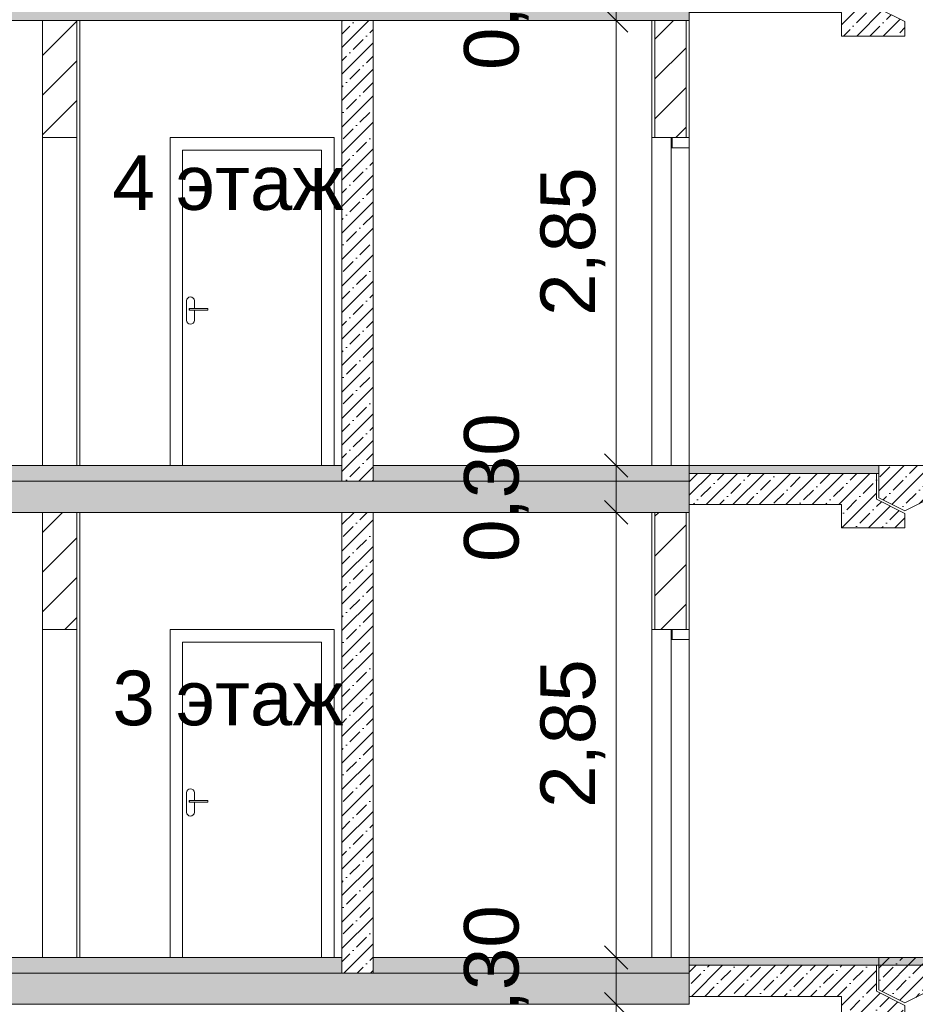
# Model space of a CAD drawing. Header units: millimetres. Extents: x -7244646 to -5701154, y 5723682 to 6071635.
# Tile 75 of 256: x -6395885 to -6390149, y 5749859 to 5756164. Entities that reach past the tile are written whole.
import ezdxf

# ---------------------------------------------------------------- set-up
doc = ezdxf.new("R2010")
doc.units = ezdxf.units.MM
doc.header["$MEASUREMENT"] = 0
doc.set_wipeout_variables(frame=1)
doc.linetypes.add('Wipeout_Contour', pattern=[1000, 0, -1000])
for name, color, linetype, lineweight in [('0_Ном._пера__1', 7, 'Continuous', 0), ('0_Ном._пера__120', 7, 'Continuous', 0), ('0_Ном._пера__141', 7, 'Continuous', 5), ('0_Ном._пера__18', 9, 'Continuous', 5), ('0_Ном._пера__21', 7, 'Continuous', 5), ('АР-вертикальная связь - Лестница.АР_Ном._пера__1', 7, 'Continuous', 0), ('АР-Чертеж-Размеры.АР_Ном._пера__1', 7, 'Continuous', 0), ('АР-Чертеж-Размеры.АР_Ном._пера__120', 7, 'Continuous', 0), ('АР-Чертеж-Размеры.АР_Ном._пера__141', 7, 'Continuous', 5)]:
    doc.layers.add(name, color=color, linetype=linetype, lineweight=lineweight)
doc.layers.add('АР-Чертеж-Размеры.АР', color=7, linetype='Continuous')
doc.styles.add('РЎР“Р•РќР•Р\xa0Р\x98Р\xa0_РЎРўР\x98Р›Р¬_2', font='arial.ttf')
doc.dimstyles.new('СГЕНЕРИР_СТИЛЬ__1', dxfattribs={"dimtxt": 500, "dimasz": 237.5, "dimexe": 0.18, "dimexo": 43263.067461, "dimgap": 0, "dimtad": 1, "dimlfac": 0.001, "dimzin": 0, "dimdsep": 46, "dimtxsty": 'РЎР“Р•РќР•Р\xa0Р\x98Р\xa0_РЎРўР\x98Р›Р¬_2', "dimblk": 'ARROWHEAD_6', "dimblk1": 'ARROWHEAD_6', "dimblk2": 'ARROWHEAD_6', "dimcen": 0.09, "dimclrd": 7, "dimclre": 7, "dimclrt": 7, "dimadec": 0, "dimazin": 0, "dimtfac": 1, "dimtdec": 4, "dimtmove": 2, "dimatfit": 3, "dimfxl": 1, "dimtolj": 1, "dimtzin": 0, "dimarcsym": 0})
doc.dimstyles.new('СГЕНЕРИР_СТИЛЬ__8', dxfattribs={"dimtxt": 350, "dimasz": 142.5, "dimexe": 0.18, "dimexo": 0.0625, "dimgap": 0, "dimtad": 1, "dimlfac": 0.001, "dimzin": 0, "dimdsep": 46, "dimtxsty": 'РЎР“Р•РќР•Р\xa0Р\x98Р\xa0_РЎРўР\x98Р›Р¬_2', "dimblk": 'ARROWHEAD_6', "dimblk1": 'ARROWHEAD_6', "dimblk2": 'ARROWHEAD_6', "dimcen": 0.09, "dimse1": 1, "dimse2": 1, "dimclrd": 7, "dimclre": 7, "dimclrt": 7, "dimadec": 0, "dimazin": 0, "dimtfac": 1, "dimtdec": 4, "dimtmove": 0, "dimatfit": 3, "dimfxl": 1, "dimtolj": 1, "dimtzin": 0, "dimarcsym": 0})
pattern_1 = [(45, (-7387333.12, 5739809.18), (-84.852814, 84.852814), []), (45, (-7387375.54, 5739851.61), (-84.852814, 84.852814), [90, -30, 0, -30])]
pattern_2 = [(45, (-7387333.12, 5739809.18), (-127.279217, 127.279217), [])]

# ---------------------------------------------------------------- blocks, each defined once
blk = doc.blocks.new('*D52', base_point=(-7387333.1, 5739809.2))
at = {"layer": 'АР-Чертеж-Размеры.АР_Ном._пера__1', "color": 7, "linetype": 'Continuous', "lineweight": 0, "transparency": 16777216}
for p, q in [((-6411439.3, 5858499.2), (-6411439.3, 5858686.7)), ((-6411314.3, 5858374.2), (-6411564.3, 5858624.2)), ((-6388218.7, 5858499.2), (-6411673.7, 5858499.2)), ((-6411439.3, 5738589.2), (-6411439.3, 5858499.2)), ((-6411564.3, 5738714.2), (-6411314.3, 5738464.2)), ((-6411204.9, 5738589.2), (-6411673.7, 5738589.2)), ((-6411439.3, 5738401.7), (-6411439.3, 5738589.2))]:
    blk.add_line(p, q, dxfattribs=at)
at = {"layer": 'АР-Чертеж-Размеры.АР_Ном._пера__1', "color": 7, "lineweight": 0, "transparency": 16777216, "insert": (-6411889.3, 5853972.3), "char_height": 500, "attachment_point": 7, "rotation": 90, "style": 'РЎР“Р•РќР•Р\xa0Р\x98Р\xa0_РЎРўР\x98Р›Р¬_2'}
blk.add_mtext('\\A1;{\\pql;\\fArial|b0|i0|c204|p0;\\W1.000000;119,91}', dxfattribs=at)
blk = doc.blocks.new('ARROWHEAD_6')
at = {"color": 0, "linetype": 'Continuous', "lineweight": 0}
for p, q in [((-0.5, -0.5), (0.5, 0.5)), ((0, 0), (-1, 0))]:
    blk.add_line(p, q, dxfattribs=at)
blk = doc.blocks.new('*D609', base_point=(-7387333.1, 5739809.2))
at = {"layer": 'АР-Чертеж-Размеры.АР_Ном._пера__1', "color": 7, "linetype": 'Continuous', "lineweight": 0, "transparency": 16777216}
for p, q in [((-6391924, 5749859.2), (-6392205.2, 5749859.2)), ((-6392064.6, 5747009.2), (-6392064.6, 5749859.2)), ((-6391924, 5747009.2), (-6392205.2, 5747009.2))]:
    blk.add_line(p, q, dxfattribs=at)
at = {"layer": 'АР-Чертеж-Размеры.АР_Ном._пера__141', "color": 7, "linetype": 'Continuous', "lineweight": 5, "transparency": 16777216}
for p, q in [((-6392139.6, 5749934.2), (-6391989.6, 5749784.2)), ((-6392139.6, 5747084.2), (-6391989.6, 5746934.2))]:
    blk.add_line(p, q, dxfattribs=at)
at = {"layer": 'АР-Чертеж-Размеры.АР_Ном._пера__120', "color": 7, "lineweight": 0, "transparency": 16777216, "char_height": 350, "attachment_point": 7, "rotation": 90, "style": 'РЎР“Р•РќР•Р\xa0Р\x98Р\xa0_РЎРўР\x98Р›Р¬_2'}
for s, insert in [('\\A1;{\\pql;\\fArial|b0|i0|c204|p0;\\W1.000000;0,30}', (-6392624.6, 5749542.1)), ('\\A1;{\\pql;\\fArial|b0|i0|c204|p0;\\W1.000000;2,85}', (-6392134.6, 5747967.1))]:
    blk.add_mtext(s, dxfattribs=dict(at, insert=insert))
blk = doc.blocks.new('*D610', base_point=(-7387333.1, 5739809.2))
at = {"layer": 'АР-Чертеж-Размеры.АР_Ном._пера__1', "color": 7, "linetype": 'Continuous', "lineweight": 0, "transparency": 16777216}
for p, q in [((-6391924, 5750159.2), (-6392205.2, 5750159.2)), ((-6392064.6, 5749859.2), (-6392064.6, 5750159.2)), ((-6391924, 5749859.2), (-6392205.2, 5749859.2))]:
    blk.add_line(p, q, dxfattribs=at)
at = {"layer": 'АР-Чертеж-Размеры.АР_Ном._пера__141', "color": 7, "linetype": 'Continuous', "lineweight": 5, "transparency": 16777216}
for p, q in [((-6392139.6, 5750234.2), (-6391989.6, 5750084.2)), ((-6392139.6, 5749934.2), (-6391989.6, 5749784.2))]:
    blk.add_line(p, q, dxfattribs=at)
blk = doc.blocks.new('*D611', base_point=(-7387333.1, 5739809.2))
at = {"layer": 'АР-Чертеж-Размеры.АР_Ном._пера__1', "color": 7, "linetype": 'Continuous', "lineweight": 0, "transparency": 16777216}
for p, q in [((-6391924, 5753009.2), (-6392205.2, 5753009.2)), ((-6392064.6, 5750159.2), (-6392064.6, 5753009.2)), ((-6391924, 5750159.2), (-6392205.2, 5750159.2))]:
    blk.add_line(p, q, dxfattribs=at)
at = {"layer": 'АР-Чертеж-Размеры.АР_Ном._пера__141', "color": 7, "linetype": 'Continuous', "lineweight": 5, "transparency": 16777216}
for p, q in [((-6392139.6, 5753084.2), (-6391989.6, 5752934.2)), ((-6392139.6, 5750234.2), (-6391989.6, 5750084.2))]:
    blk.add_line(p, q, dxfattribs=at)
at = {"layer": 'АР-Чертеж-Размеры.АР_Ном._пера__120', "color": 7, "lineweight": 0, "transparency": 16777216, "char_height": 350, "attachment_point": 7, "rotation": 90, "style": 'РЎР“Р•РќР•Р\xa0Р\x98Р\xa0_РЎРўР\x98Р›Р¬_2'}
for s, insert in [('\\A1;{\\pql;\\fArial|b0|i0|c204|p0;\\W1.000000;0,30}', (-6392624.6, 5752692.1)), ('\\A1;{\\pql;\\fArial|b0|i0|c204|p0;\\W1.000000;2,85}', (-6392134.6, 5751117.1))]:
    blk.add_mtext(s, dxfattribs=dict(at, insert=insert))
blk = doc.blocks.new('*D612', base_point=(-7387333.1, 5739809.2))
at = {"layer": 'АР-Чертеж-Размеры.АР_Ном._пера__1', "color": 7, "linetype": 'Continuous', "lineweight": 0, "transparency": 16777216}
for p, q in [((-6391924, 5753309.2), (-6392205.2, 5753309.2)), ((-6392064.6, 5753009.2), (-6392064.6, 5753309.2)), ((-6391924, 5753009.2), (-6392205.2, 5753009.2))]:
    blk.add_line(p, q, dxfattribs=at)
at = {"layer": 'АР-Чертеж-Размеры.АР_Ном._пера__141', "color": 7, "linetype": 'Continuous', "lineweight": 5, "transparency": 16777216}
for p, q in [((-6392139.6, 5753384.2), (-6391989.6, 5753234.2)), ((-6392139.6, 5753084.2), (-6391989.6, 5752934.2))]:
    blk.add_line(p, q, dxfattribs=at)
blk = doc.blocks.new('*D613', base_point=(-7387333.1, 5739809.2))
at = {"layer": 'АР-Чертеж-Размеры.АР_Ном._пера__1', "color": 7, "linetype": 'Continuous', "lineweight": 0, "transparency": 16777216}
for p, q in [((-6391924, 5756159.2), (-6392205.2, 5756159.2)), ((-6392064.6, 5753309.2), (-6392064.6, 5756159.2)), ((-6391924, 5753309.2), (-6392205.2, 5753309.2))]:
    blk.add_line(p, q, dxfattribs=at)
at = {"layer": 'АР-Чертеж-Размеры.АР_Ном._пера__141', "color": 7, "linetype": 'Continuous', "lineweight": 5, "transparency": 16777216}
for p, q in [((-6392139.6, 5756234.2), (-6391989.6, 5756084.2)), ((-6392139.6, 5753384.2), (-6391989.6, 5753234.2))]:
    blk.add_line(p, q, dxfattribs=at)
at = {"layer": 'АР-Чертеж-Размеры.АР_Ном._пера__120', "color": 7, "lineweight": 0, "transparency": 16777216, "char_height": 350, "attachment_point": 7, "rotation": 90, "style": 'РЎР“Р•РќР•Р\xa0Р\x98Р\xa0_РЎРўР\x98Р›Р¬_2'}
for s, insert in [('\\A1;{\\pql;\\fArial|b0|i0|c204|p0;\\W1.000000;0,30}', (-6392624.6, 5755842.1)), ('\\A1;{\\pql;\\fArial|b0|i0|c204|p0;\\W1.000000;2,85}', (-6392134.6, 5754267.1))]:
    blk.add_mtext(s, dxfattribs=dict(at, insert=insert))
blk = doc.blocks.new('*D614', base_point=(-7387333.1, 5739809.2))
at = {"layer": 'АР-Чертеж-Размеры.АР_Ном._пера__1', "color": 7, "linetype": 'Continuous', "lineweight": 0, "transparency": 16777216}
for p, q in [((-6391924, 5756459.2), (-6392205.2, 5756459.2)), ((-6392064.6, 5756159.2), (-6392064.6, 5756459.2)), ((-6391924, 5756159.2), (-6392205.2, 5756159.2))]:
    blk.add_line(p, q, dxfattribs=at)
at = {"layer": 'АР-Чертеж-Размеры.АР_Ном._пера__141', "color": 7, "linetype": 'Continuous', "lineweight": 5, "transparency": 16777216}
for p, q in [((-6392139.6, 5756534.2), (-6391989.6, 5756384.2)), ((-6392139.6, 5756234.2), (-6391989.6, 5756084.2))]:
    blk.add_line(p, q, dxfattribs=at)

msp = doc.modelspace()

# ---------------------------------------------------------------- hatches: boundary and pattern name
at = {"layer": '0_Ном._пера__1', "linetype": 'Continuous', "lineweight": 0}
h = msp.add_hatch(dxfattribs=at)
h.set_pattern_fill('ЖЕЛЕЗОБЕТОН__PROJECT__0003', style=0, pattern_type=2)
h.set_pattern_definition(pattern_1)
h.paths.add_polyline_path([(-6391597.134, 5756159.18), (-6391597.134, 5756359.18), (-6401810.577, 5756359.18), (-6401810.577, 5756159.18)])
h = msp.add_hatch(dxfattribs=at)
h.set_pattern_fill('БЛОКИ_БЕТОННЫЕ_ЭФФЕКТИВН_7A', style=0, pattern_type=2)
h.set_pattern_definition(pattern_2)
h.paths.add_polyline_path([(-6395739.217, 5756159.18), (-6395739.217, 5755409.18), (-6395519.213, 5755409.18), (-6395519.213, 5756159.18)])
h = msp.add_hatch(dxfattribs=at)
h.set_pattern_fill('ЖЕЛЕЗОБЕТОН__PROJECT__0003', style=0, pattern_type=2)
h.set_pattern_definition(pattern_1)
h.paths.add_polyline_path([(-6393621.764, 5756159.18), (-6393821.764, 5756159.18), (-6393821.764, 5753209.18), (-6393621.764, 5753209.18)])
h = msp.add_hatch(dxfattribs=at)
h.set_pattern_fill('БЛОКИ_БЕТОННЫЕ_ЭФФЕКТИВН_7A', style=0, pattern_type=2)
h.set_pattern_definition(pattern_2)
h.paths.add_polyline_path([(-6391817.134, 5755409.18), (-6391617.134, 5755409.18), (-6391617.134, 5756159.18), (-6391817.134, 5756159.18)])
at = {"layer": '0_Ном._пера__1', "linetype": 'Continuous', "lineweight": 0, "true_color": 0x000000}
for points in [[(-6393821.764, 5753309.18), (-6396938.666, 5753309.18), (-6396938.666, 5753209.18), (-6393821.764, 5753209.18)], [(-6391597.134, 5753209.18), (-6391597.134, 5753309.18), (-6393621.764, 5753309.18), (-6393621.764, 5753209.18)], [(-6393821.764, 5750159.18), (-6396938.666, 5750159.18), (-6396938.666, 5750059.18), (-6393821.764, 5750059.18)], [(-6391597.134, 5750059.18), (-6391597.134, 5750159.18), (-6393621.764, 5750159.18), (-6393621.764, 5750059.18)]]:
    msp.add_hatch(color=18, dxfattribs=at).paths.add_polyline_path(points)
at = {"layer": '0_Ном._пера__1', "linetype": 'Continuous', "lineweight": 0}
h = msp.add_hatch(dxfattribs=at)
h.set_pattern_fill('ЖЕЛЕЗОБЕТОН__PROJECT__0003', style=0, pattern_type=2)
h.set_pattern_definition(pattern_1)
h.paths.add_polyline_path([(-6391597.134, 5753009.18), (-6391597.134, 5753209.18), (-6401810.577, 5753209.18), (-6401810.577, 5753009.18)])
h = msp.add_hatch(dxfattribs=at)
h.set_pattern_fill('БЛОКИ_БЕТОННЫЕ_ЭФФЕКТИВН_7A', style=0, pattern_type=2)
h.set_pattern_definition(pattern_2)
h.paths.add_polyline_path([(-6395739.217, 5753009.18), (-6395739.217, 5752259.18), (-6395519.213, 5752259.18), (-6395519.213, 5753009.18)])
h = msp.add_hatch(dxfattribs=at)
h.set_pattern_fill('ЖЕЛЕЗОБЕТОН__PROJECT__0003', style=0, pattern_type=2)
h.set_pattern_definition(pattern_1)
h.paths.add_polyline_path([(-6393621.764, 5753009.18), (-6393821.764, 5753009.18), (-6393821.764, 5750059.18), (-6393621.764, 5750059.18)])
h = msp.add_hatch(dxfattribs=at)
h.set_pattern_fill('БЛОКИ_БЕТОННЫЕ_ЭФФЕКТИВН_7A', style=0, pattern_type=2)
h.set_pattern_definition(pattern_2)
h.paths.add_polyline_path([(-6391817.134, 5752259.18), (-6391617.134, 5752259.18), (-6391617.134, 5753009.18), (-6391817.134, 5753009.18)])
h = msp.add_hatch(dxfattribs=at)
h.set_pattern_fill('ЖЕЛЕЗОБЕТОН__PROJECT__0003', style=0, pattern_type=2)
h.set_pattern_definition(pattern_1)
h.paths.add_polyline_path([(-6391597.134, 5749859.18), (-6391597.134, 5750059.18), (-6401810.577, 5750059.18), (-6401810.577, 5749859.18)])
at = {"layer": '0_Ном._пера__18', "linetype": 'Continuous', "lineweight": 5}
for points in [[(-6391597.134, 5753309.18), (-6391597.134, 5753259.18), (-6390382.137, 5753259.18), (-6390382.137, 5753309.18)], [(-6391597.134, 5750159.18), (-6391597.134, 5750109.18), (-6390082.137, 5750109.18), (-6390082.137, 5750159.18)], [(-6391597.134, 5750159.18), (-6391597.134, 5750109.18), (-6390382.137, 5750109.18), (-6390382.137, 5750159.18)]]:
    msp.add_hatch(color=9, dxfattribs=at).paths.add_polyline_path(points)
at = {"layer": 'АР-вертикальная связь - Лестница.АР_Ном._пера__1', "linetype": 'Continuous', "lineweight": 0}
h = msp.add_hatch(dxfattribs=at)
h.set_pattern_fill('ЖЕЛЕЗОБЕТОН__PROJECT__0003', style=0, pattern_type=2)
h.set_pattern_definition(pattern_1)
h.paths.add_polyline_path([(-6390215.366, 5756152.188), (-6390397.137, 5756243.073), (-6390397.137, 5756409.18), (-6391597.134, 5756409.18), (-6391597.134, 5756209.18), (-6390622.137, 5756209.18), (-6390622.137, 5756059.18), (-6390215.366, 5756059.18)])
h = msp.add_hatch(dxfattribs=at)
h.set_pattern_fill('ЖЕЛЕЗОБЕТОН__PROJECT__0003', style=0, pattern_type=2)
h.set_pattern_definition(pattern_1)
h.paths.add_polyline_path([(-6390382.137, 5753309.18), (-6390382.137, 5753102.344), (-6390215.366, 5753018.959), (-6390088.539, 5753082.372), (-6386782.137, 5754735.573), (-6386782.137, 5754959.18), (-6386807.137, 5754959.18), (-6387082.137, 5754959.18), (-6387082.137, 5754809.18), (-6387382.137, 5754809.18), (-6387382.137, 5754659.18), (-6387682.137, 5754659.18), (-6387682.137, 5754509.18), (-6387982.137, 5754509.18), (-6387982.137, 5754359.18), (-6388282.137, 5754359.18), (-6388282.137, 5754209.18), (-6388582.137, 5754209.18), (-6388582.137, 5754059.18), (-6388882.137, 5754059.18), (-6388882.858, 5753909.18), (-6389182.137, 5753909.18), (-6389182.137, 5753759.18), (-6389482.137, 5753759.18), (-6389482.137, 5753609.18), (-6389782.137, 5753609.18), (-6389782.137, 5753459.18), (-6390082.137, 5753459.18), (-6390082.137, 5753309.18)])
h = msp.add_hatch(dxfattribs=at)
h.set_pattern_fill('ЖЕЛЕЗОБЕТОН__PROJECT__0003', style=0, pattern_type=2)
h.set_pattern_definition(pattern_1)
h.paths.add_polyline_path([(-6390215.366, 5753002.188), (-6390397.137, 5753093.073), (-6390397.137, 5753259.18), (-6391597.134, 5753259.18), (-6391597.134, 5753059.18), (-6390622.137, 5753059.18), (-6390622.137, 5752909.18), (-6390215.366, 5752909.18)])
h = msp.add_hatch(dxfattribs=at)
h.set_pattern_fill('ЖЕЛЕЗОБЕТОН__PROJECT__0003', style=0, pattern_type=2)
h.set_pattern_definition(pattern_1)
h.paths.add_polyline_path([(-6390382.137, 5750159.18), (-6390382.137, 5749952.344), (-6390215.366, 5749868.959), (-6390088.539, 5749932.372), (-6386782.137, 5751585.573), (-6386782.137, 5751809.18), (-6386807.137, 5751809.18), (-6387082.137, 5751809.18), (-6387082.137, 5751659.18), (-6387382.137, 5751659.18), (-6387382.137, 5751509.18), (-6387682.137, 5751509.18), (-6387682.137, 5751359.18), (-6387982.137, 5751359.18), (-6387982.137, 5751209.18), (-6388282.137, 5751209.18), (-6388282.137, 5751059.18), (-6388582.137, 5751059.18), (-6388582.137, 5750909.18), (-6388882.858, 5750909.18), (-6388882.858, 5750759.18), (-6389182.137, 5750759.18), (-6389182.137, 5750609.18), (-6389482.137, 5750609.18), (-6389482.137, 5750459.18), (-6389782.137, 5750459.18), (-6389782.137, 5750309.18), (-6390082.137, 5750309.18), (-6390082.137, 5750159.18)])
h = msp.add_hatch(dxfattribs=at)
h.set_pattern_fill('ЖЕЛЕЗОБЕТОН__PROJECT__0003', style=0, pattern_type=2)
h.set_pattern_definition(pattern_1)
h.paths.add_polyline_path([(-6390215.366, 5749852.188), (-6390397.137, 5749943.073), (-6390397.137, 5750109.18), (-6391597.134, 5750109.18), (-6391597.134, 5749909.18), (-6390622.137, 5749909.18), (-6390622.137, 5749759.18), (-6390215.366, 5749759.18)])

# ---------------------------------------------------------------- linework, layer by layer
at = {"layer": '0_Ном._пера__1', "color": 7, "linetype": 'Continuous', "lineweight": 0}
for p, q in [((-6395739.217, 5756159.18), (-6395739.218, 5753309.18)), ((-6395519.213, 5756159.18), (-6395519.213, 5753309.18)), ((-6395499.213, 5756159.18), (-6395499.213, 5753309.18)), ((-6391837.134, 5756159.18), (-6391837.134, 5755409.18)), ((-6391597.134, 5756159.18), (-6391597.134, 5755409.18)), ((-6394921.767, 5755409.18), (-6393871.767, 5755409.18)), ((-6394921.767, 5753309.18), (-6394921.767, 5755409.18)), ((-6393871.767, 5755409.18), (-6393871.767, 5753309.18)), ((-6391837.134, 5753309.18), (-6391837.134, 5755409.18)), ((-6391817.134, 5755409.18), (-6391837.134, 5755409.18)), ((-6391707.134, 5755409.18), (-6391817.134, 5755409.18)), ((-6391707.134, 5755409.18), (-6391707.134, 5755344.18)), ((-6394841.767, 5755329.18), (-6393951.767, 5755329.18)), ((-6393951.767, 5755329.18), (-6393951.767, 5753309.18)), ((-6391597.134, 5753309.18), (-6393621.764, 5753309.18)), ((-6395739.217, 5753009.18), (-6395739.218, 5750159.18)), ((-6395519.213, 5753009.18), (-6395519.213, 5750159.18)), ((-6395499.213, 5753009.18), (-6395499.213, 5750159.18)), ((-6391837.134, 5753009.18), (-6391837.134, 5752259.18)), ((-6391597.134, 5753009.18), (-6391597.134, 5752259.18)), ((-6394921.767, 5752259.18), (-6393871.767, 5752259.18)), ((-6394921.767, 5750159.18), (-6394921.767, 5752259.18)), ((-6393871.767, 5752259.18), (-6393871.767, 5750159.18)), ((-6391837.134, 5750159.18), (-6391837.134, 5752259.18)), ((-6391817.134, 5752259.18), (-6391837.134, 5752259.18)), ((-6391707.134, 5752259.18), (-6391817.134, 5752259.18)), ((-6391707.134, 5752259.18), (-6391707.134, 5752194.18)), ((-6394841.767, 5752179.18), (-6393951.767, 5752179.18)), ((-6393951.767, 5752179.18), (-6393951.767, 5750159.18)), ((-6391597.134, 5750159.18), (-6393621.764, 5750159.18))]:
    msp.add_line(p, q, dxfattribs=at)
at = {"layer": '0_Ном._пера__1', "color": 7, "linetype": 'Continuous', "lineweight": 0, "flags": 128}
for points in [[(-6395519.213, 5756159.18), (-6395519.213, 5755409.18)], [(-6391712.134, 5755344.18), (-6391712.134, 5755409.18), (-6391712.134, 5753309.18)], [(-6391597.134, 5755409.18), (-6391617.134, 5755409.18), (-6391707.134, 5755409.18)], [(-6391597.134, 5755409.18), (-6391597.134, 5755344.18), (-6391597.134, 5755409.18), (-6391597.134, 5753309.18)], [(-6391597.134, 5755344.18), (-6391707.134, 5755344.18), (-6391712.134, 5755344.18)], [(-6395519.213, 5753009.18), (-6395519.213, 5752259.18)], [(-6391712.134, 5752194.18), (-6391712.134, 5752259.18), (-6391712.134, 5750159.18)], [(-6391597.134, 5752259.18), (-6391617.134, 5752259.18), (-6391707.134, 5752259.18)], [(-6391597.134, 5752259.18), (-6391597.134, 5752194.18), (-6391597.134, 5752259.18), (-6391597.134, 5750159.18)], [(-6391597.134, 5752194.18), (-6391707.134, 5752194.18), (-6391712.134, 5752194.18)]]:
    msp.add_lwpolyline(points, dxfattribs=at)
for points in [[(-6391597.134, 5753309.18), (-6391597.134, 5753259.18), (-6390382.137, 5753259.18), (-6390382.137, 5753309.18)], [(-6391597.134, 5750159.18), (-6391597.134, 5750109.18), (-6390082.137, 5750109.18), (-6390082.137, 5750159.18)], [(-6391597.134, 5750159.18), (-6391597.134, 5750109.18), (-6390382.137, 5750109.18), (-6390382.137, 5750159.18)]]:
    msp.add_lwpolyline(points, close=True, dxfattribs=at)
at = {"layer": '0_Ном._пера__120', "color": 7, "linetype": 'Continuous', "lineweight": 0}
for points in [[(-6391597.134, 5756409.18), (-6390397.137, 5756409.18), (-6390397.137, 5756243.073), (-6390215.366, 5756152.188), (-6390215.366, 5756059.18), (-6390622.137, 5756059.18), (-6390622.137, 5756209.18), (-6391597.134, 5756209.18)], [(-6391597.134, 5753309.18), (-6390382.137, 5753309.18), (-6390382.137, 5753259.18), (-6391597.134, 5753259.18)], [(-6391597.134, 5753259.18), (-6390397.137, 5753259.18), (-6390397.137, 5753093.073), (-6390215.366, 5753002.188), (-6390215.366, 5752909.18), (-6390622.137, 5752909.18), (-6390622.137, 5753059.18), (-6391597.134, 5753059.18)], [(-6391597.134, 5750159.18), (-6390382.137, 5750159.18), (-6390382.137, 5750109.18), (-6391597.134, 5750109.18)], [(-6391597.134, 5750159.18), (-6390382.137, 5750159.18), (-6390382.137, 5750109.18), (-6391597.134, 5750109.18)], [(-6391597.134, 5750109.18), (-6390397.137, 5750109.18), (-6390397.137, 5749943.073), (-6390215.366, 5749852.188), (-6390215.366, 5749759.18), (-6390622.137, 5749759.18), (-6390622.137, 5749909.18), (-6391597.134, 5749909.18)]]:
    msp.add_lwpolyline(points, close=True, dxfattribs=at)
for points in [[(-6386782.137, 5754735.573), (-6390215.366, 5753018.959), (-6390382.137, 5753102.344), (-6390382.137, 5753309.18), (-6390082.137, 5753309.18)], [(-6386782.137, 5751585.573), (-6390215.366, 5749868.959), (-6390382.137, 5749952.344), (-6390382.137, 5750159.18), (-6390082.137, 5750159.18)]]:
    msp.add_lwpolyline(points, dxfattribs=at)
at = {"layer": '0_Ном._пера__120', "color": 7, "linetype": 'Continuous', "lineweight": 0, "flags": 128}
for points in [[(-6393821.764, 5753309.18), (-6396938.666, 5753309.18), (-6396938.666, 5753209.18), (-6393821.764, 5753209.18)], [(-6391597.134, 5753209.18), (-6391597.134, 5753309.18), (-6393621.764, 5753309.18), (-6393621.764, 5753209.18)], [(-6393821.764, 5750159.18), (-6396938.666, 5750159.18), (-6396938.666, 5750059.18), (-6393821.764, 5750059.18)], [(-6391597.134, 5750059.18), (-6391597.134, 5750159.18), (-6393621.764, 5750159.18), (-6393621.764, 5750059.18)]]:
    msp.add_lwpolyline(points, close=True, dxfattribs=at)
at = {"layer": '0_Ном._пера__141', "color": 7, "linetype": 'Continuous', "lineweight": 5, "flags": 128}
for points in [[(-6395739.217, 5756159.18), (-6395739.217, 5755409.18), (-6395519.213, 5755409.18), (-6395519.213, 5756159.18)], [(-6391817.134, 5755409.18), (-6391617.134, 5755409.18), (-6391617.134, 5756159.18), (-6391817.134, 5756159.18)], [(-6395739.217, 5753009.18), (-6395739.217, 5752259.18), (-6395519.213, 5752259.18), (-6395519.213, 5753009.18)], [(-6391817.134, 5752259.18), (-6391617.134, 5752259.18), (-6391617.134, 5753009.18), (-6391817.134, 5753009.18)]]:
    msp.add_lwpolyline(points, close=True, dxfattribs=at)
at = {"layer": '0_Ном._пера__21', "color": 7, "linetype": 'Continuous', "lineweight": 5}
for p, q in [((-6393821.764, 5756159.18), (-6393821.764, 5753224.18)), ((-6393621.764, 5756159.18), (-6393621.764, 5753224.18)), ((-6393821.764, 5753009.18), (-6393821.764, 5750074.18)), ((-6393621.764, 5753009.18), (-6393621.764, 5750074.18))]:
    msp.add_line(p, q, dxfattribs=at)
at = {"layer": '0_Ном._пера__21', "color": 7, "linetype": 'Continuous', "lineweight": 5, "flags": 128}
for points in [[(-6391597.134, 5756159.18), (-6391597.134, 5756359.18), (-6401810.577, 5756359.18), (-6401810.577, 5756159.18)], [(-6393621.764, 5756159.18), (-6393821.764, 5756159.18), (-6393821.764, 5753209.18), (-6393621.764, 5753209.18)], [(-6391597.134, 5753009.18), (-6391597.134, 5753209.18), (-6401810.577, 5753209.18), (-6401810.577, 5753009.18)], [(-6393621.764, 5753009.18), (-6393821.764, 5753009.18), (-6393821.764, 5750059.18), (-6393621.764, 5750059.18)], [(-6391597.134, 5749859.18), (-6391597.134, 5750059.18), (-6401810.577, 5750059.18), (-6401810.577, 5749859.18)]]:
    msp.add_lwpolyline(points, close=True, dxfattribs=at)

# ---------------------------------------------------------------- texts
at = {"layer": '0_Ном._пера__1', "color": 7, "linetype": 'Continuous', "lineweight": 0, "char_height": 350, "attachment_point": 5, "style": 'РЎР“Р•РќР•Р\xa0Р\x98Р\xa0_РЎРўР\x98Р›Р¬_2'}
for s, insert in [('\\A1;{\\pqc;\\fArial|b0|i0|c204|p0;\\W1.000000;4\\fArial|b0|i0|c204|p0;\\W1.000000; этаж}', (-6394551.503, 5755118.575)), ('\\A1;{\\pqc;\\fArial|b0|i0|c204|p0;\\W1.000000;3\\fArial|b0|i0|c204|p0;\\W1.000000; этаж}', (-6394551.503, 5751818.34))]:
    msp.add_mtext(s, dxfattribs=dict(at, insert=insert))

# ---------------------------------------------------------------- dimensions: what is measured, and where the dimension line sits
at = {"layer": 'АР-Чертеж-Размеры.АР', "color": 7, "linetype": 'Continuous', "lineweight": 0}
for base, p1, p2, dimstyle, picture, middle in [((-6411439.299, 5858499.18), (-6410669.971, 5738589.18), (-6383892.346, 5858499.18), 'СГЕНЕРИР_СТИЛЬ__1', '*D52', (-6412139.299, 5855000.125)), ((-6392064.581, 5756159.18), (-6392168.532, 5753309.18), (-6392212.081, 5756159.18), 'СГЕНЕРИР_СТИЛЬ__8', '*D613', (-6392309.581, 5754720.173)), ((-6392064.581, 5756459.18), (-6392212.081, 5756159.18), (-6392236.847, 5756459.18), 'СГЕНЕРИР_СТИЛЬ__8', '*D614', (-6392799.581, 5756295.173)), ((-6392064.581, 5753009.18), (-6392177.447, 5750159.18), (-6392230.941, 5753009.18), 'СГЕНЕРИР_СТИЛЬ__8', '*D611', (-6392309.581, 5751570.173)), ((-6392064.581, 5753309.18), (-6392230.941, 5753009.18), (-6392168.532, 5753309.18), 'СГЕНЕРИР_СТИЛЬ__8', '*D612', (-6392799.581, 5753145.173)), ((-6392064.581, 5749859.18), (-6391597.134, 5747009.18), (-6392064.581, 5749859.18), 'СГЕНЕРИР_СТИЛЬ__8', '*D609', (-6392309.581, 5748420.173)), ((-6392064.581, 5750159.18), (-6392064.581, 5749859.18), (-6392177.447, 5750159.18), 'СГЕНЕРИР_СТИЛЬ__8', '*D610', (-6392799.581, 5749995.173))]:
    dim = msp.add_linear_dim(base=base, p1=p1, p2=p2, angle=90, dimstyle=dimstyle, dxfattribs=at)
    dim.commit()
    dim.dimension.update_dxf_attribs({"geometry": picture, "text_midpoint": middle, "dimtype": 160, "text_rotation": 90})

# ---------------------------------------------------------------- next in the draw order: wipeouts: each hides what was drawn before it
at = {"color": 254, "linetype": 'Wipeout_Contour', "lineweight": 0, "ltscale": 206463265.5432683}
msp.add_wipeout([(-6394816.767, 5754239.18), (-6394814.864, 5754229.613), (-6394809.445, 5754221.503), (-6394801.334, 5754216.083), (-6394791.767, 5754214.18), (-6394782.2, 5754216.083), (-6394774.09, 5754221.503), (-6394768.67, 5754229.613), (-6394766.767, 5754239.18), (-6394766.767, 5754304.18), (-6394786.267, 5754304.18), (-6394799.267, 5754304.18), (-6394799.267, 5754314.18), (-6394786.267, 5754314.18), (-6394766.767, 5754314.18), (-6394766.767, 5754364.18), (-6394768.67, 5754373.747), (-6394774.09, 5754381.858), (-6394782.2, 5754387.277), (-6394791.767, 5754389.18), (-6394801.334, 5754387.277), (-6394809.445, 5754381.858), (-6394814.864, 5754373.747), (-6394816.767, 5754364.18)], dxfattribs=at)
at = {"color": 254, "linetype": 'Wipeout_Contour', "lineweight": 0, "ltscale": 206412704.3514392}
msp.add_wipeout([(-6394816.767, 5751089.18), (-6394814.864, 5751079.613), (-6394809.445, 5751071.503), (-6394801.334, 5751066.083), (-6394791.767, 5751064.18), (-6394782.2, 5751066.083), (-6394774.09, 5751071.503), (-6394768.67, 5751079.613), (-6394766.767, 5751089.18), (-6394766.767, 5751154.18), (-6394786.267, 5751154.18), (-6394799.267, 5751154.18), (-6394799.267, 5751164.18), (-6394786.267, 5751164.18), (-6394766.767, 5751164.18), (-6394766.767, 5751214.18), (-6394768.67, 5751223.747), (-6394774.09, 5751231.858), (-6394782.2, 5751237.277), (-6394791.767, 5751239.18), (-6394801.334, 5751237.277), (-6394809.445, 5751231.858), (-6394814.864, 5751223.747), (-6394816.767, 5751214.18)], dxfattribs=at)

# ---------------------------------------------------------------- next in the draw order: linework, layer by layer
at = {"layer": '0_Ном._пера__1', "color": 7, "linetype": 'Continuous', "lineweight": 0}
for p, q in [((-6394841.767, 5753309.18), (-6394841.767, 5755329.18)), ((-6394814.864, 5754373.747), (-6394816.767, 5754364.18)), ((-6394809.445, 5754381.858), (-6394814.864, 5754373.747)), ((-6394801.334, 5754387.277), (-6394809.445, 5754381.858)), ((-6394791.767, 5754389.18), (-6394801.334, 5754387.277)), ((-6394782.2, 5754387.277), (-6394791.767, 5754389.18)), ((-6394774.09, 5754381.858), (-6394782.2, 5754387.277)), ((-6394768.67, 5754373.747), (-6394774.09, 5754381.858)), ((-6394766.767, 5754364.18), (-6394768.67, 5754373.747)), ((-6394816.767, 5754239.18), (-6394814.864, 5754229.613)), ((-6394814.864, 5754229.613), (-6394809.445, 5754221.503)), ((-6394809.445, 5754221.503), (-6394801.334, 5754216.083)), ((-6394782.2, 5754216.083), (-6394774.09, 5754221.503)), ((-6394774.09, 5754221.503), (-6394768.67, 5754229.613)), ((-6394768.67, 5754229.613), (-6394766.767, 5754239.18)), ((-6394801.334, 5754216.083), (-6394791.767, 5754214.18)), ((-6394791.767, 5754214.18), (-6394782.2, 5754216.083)), ((-6394841.767, 5750159.18), (-6394841.767, 5752179.18)), ((-6394814.864, 5751223.747), (-6394816.767, 5751214.18)), ((-6394809.445, 5751231.858), (-6394814.864, 5751223.747)), ((-6394801.334, 5751237.277), (-6394809.445, 5751231.858)), ((-6394791.767, 5751239.18), (-6394801.334, 5751237.277)), ((-6394782.2, 5751237.277), (-6394791.767, 5751239.18)), ((-6394774.09, 5751231.858), (-6394782.2, 5751237.277)), ((-6394768.67, 5751223.747), (-6394774.09, 5751231.858)), ((-6394766.767, 5751214.18), (-6394768.67, 5751223.747)), ((-6394816.767, 5751089.18), (-6394814.864, 5751079.613)), ((-6394814.864, 5751079.613), (-6394809.445, 5751071.503)), ((-6394809.445, 5751071.503), (-6394801.334, 5751066.083)), ((-6394782.2, 5751066.083), (-6394774.09, 5751071.503)), ((-6394774.09, 5751071.503), (-6394768.67, 5751079.613)), ((-6394768.67, 5751079.613), (-6394766.767, 5751089.18)), ((-6394801.334, 5751066.083), (-6394791.767, 5751064.18)), ((-6394791.767, 5751064.18), (-6394782.2, 5751066.083))]:
    msp.add_line(p, q, dxfattribs=at)

# ---------------------------------------------------------------- next in the draw order: wipeouts: each hides what was drawn before it
at = {"color": 254, "linetype": 'Wipeout_Contour', "lineweight": 0, "ltscale": 34410389.4322833}
msp.add_wipeout([(-6394679.267, 5754314.18), (-6394786.267, 5754314.18), (-6394786.267, 5754304.18), (-6394679.267, 5754304.18)], dxfattribs=at)
at = {"color": 254, "linetype": 'Wipeout_Contour', "lineweight": 0, "ltscale": 34401962.52082807}
msp.add_wipeout([(-6394679.267, 5751164.18), (-6394786.267, 5751164.18), (-6394786.267, 5751154.18), (-6394679.267, 5751154.18)], dxfattribs=at)

# ---------------------------------------------------------------- next in the draw order: linework, layer by layer
at = {"layer": '0_Ном._пера__1', "color": 7, "linetype": 'Continuous', "lineweight": 0}
for p, q in [((-6394679.267, 5754314.18), (-6394679.267, 5754304.18)), ((-6394679.267, 5751164.18), (-6394679.267, 5751154.18))]:
    msp.add_line(p, q, dxfattribs=at)

# ---------------------------------------------------------------- next in the draw order: wipeouts: each hides what was drawn before it
at = {"color": 254, "linetype": 'Wipeout_Contour', "lineweight": 0, "ltscale": 34410555.90516559}
msp.add_wipeout([(-6394786.267, 5754314.18), (-6394791.242, 5754314.18), (-6394791.242, 5754304.18), (-6394786.267, 5754304.18)], dxfattribs=at)
at = {"color": 254, "linetype": 'Wipeout_Contour', "lineweight": 0, "ltscale": 34402129.0344886}
msp.add_wipeout([(-6394786.267, 5751164.18), (-6394791.242, 5751164.18), (-6394791.242, 5751154.18), (-6394786.267, 5751154.18)], dxfattribs=at)

# ---------------------------------------------------------------- next in the draw order: wipeouts: each hides what was drawn before it
at = {"color": 254, "linetype": 'Wipeout_Contour', "lineweight": 0, "ltscale": 34410569.57155045}
msp.add_wipeout([(-6394791.242, 5754314.18), (-6394795.459, 5754314.18), (-6394795.459, 5754304.18), (-6394791.242, 5754304.18)], dxfattribs=at)
at = {"color": 254, "linetype": 'Wipeout_Contour', "lineweight": 0, "ltscale": 34402142.70422107}
msp.add_wipeout([(-6394791.242, 5751164.18), (-6394795.459, 5751164.18), (-6394795.459, 5751154.18), (-6394791.242, 5751154.18)], dxfattribs=at)

# ---------------------------------------------------------------- next in the draw order: wipeouts: each hides what was drawn before it
at = {"color": 254, "linetype": 'Wipeout_Contour', "lineweight": 0, "ltscale": 34410580.03137621}
msp.add_wipeout([(-6394795.459, 5754314.18), (-6394798.278, 5754314.18), (-6394798.278, 5754304.18), (-6394795.459, 5754304.18)], dxfattribs=at)
at = {"color": 254, "linetype": 'Wipeout_Contour', "lineweight": 0, "ltscale": 34402153.16660899}
msp.add_wipeout([(-6394795.459, 5751164.18), (-6394798.278, 5751164.18), (-6394798.278, 5751154.18), (-6394795.459, 5751154.18)], dxfattribs=at)

# ---------------------------------------------------------------- next in the draw order: wipeouts: each hides what was drawn before it
at = {"color": 254, "linetype": 'Wipeout_Contour', "lineweight": 0, "ltscale": 34410585.69222653}
msp.add_wipeout([(-6394798.278, 5754314.18), (-6394799.267, 5754314.18), (-6394799.267, 5754304.18), (-6394798.278, 5754304.18)], dxfattribs=at)
at = {"color": 254, "linetype": 'Wipeout_Contour', "lineweight": 0, "ltscale": 34402158.82884593}
msp.add_wipeout([(-6394798.278, 5751164.18), (-6394799.267, 5751164.18), (-6394799.267, 5751154.18), (-6394798.278, 5751154.18)], dxfattribs=at)

# ---------------------------------------------------------------- next in the draw order: linework, layer by layer
at = {"layer": '0_Ном._пера__1', "color": 7, "linetype": 'Continuous', "lineweight": 0}
for p, q in [((-6394816.767, 5754364.18), (-6394816.767, 5754239.18)), ((-6394766.767, 5754314.18), (-6394766.767, 5754364.18)), ((-6394798.278, 5754314.18), (-6394799.267, 5754314.18)), ((-6394799.267, 5754314.18), (-6394799.267, 5754304.18)), ((-6394798.278, 5754304.18), (-6394799.267, 5754304.18)), ((-6394795.459, 5754314.18), (-6394798.278, 5754314.18)), ((-6394795.459, 5754304.18), (-6394798.278, 5754304.18)), ((-6394791.242, 5754314.18), (-6394795.459, 5754314.18)), ((-6394791.242, 5754304.18), (-6394795.459, 5754304.18)), ((-6394786.267, 5754314.18), (-6394791.242, 5754314.18)), ((-6394786.267, 5754304.18), (-6394791.242, 5754304.18)), ((-6394679.267, 5754314.18), (-6394786.267, 5754314.18)), ((-6394679.267, 5754304.18), (-6394786.267, 5754304.18)), ((-6394766.767, 5754239.18), (-6394766.767, 5754304.18)), ((-6394816.767, 5751214.18), (-6394816.767, 5751089.18)), ((-6394766.767, 5751164.18), (-6394766.767, 5751214.18)), ((-6394798.278, 5751164.18), (-6394799.267, 5751164.18)), ((-6394799.267, 5751164.18), (-6394799.267, 5751154.18)), ((-6394798.278, 5751154.18), (-6394799.267, 5751154.18)), ((-6394795.459, 5751164.18), (-6394798.278, 5751164.18)), ((-6394795.459, 5751154.18), (-6394798.278, 5751154.18)), ((-6394791.242, 5751164.18), (-6394795.459, 5751164.18)), ((-6394791.242, 5751154.18), (-6394795.459, 5751154.18)), ((-6394786.267, 5751164.18), (-6394791.242, 5751164.18)), ((-6394786.267, 5751154.18), (-6394791.242, 5751154.18)), ((-6394679.267, 5751164.18), (-6394786.267, 5751164.18)), ((-6394679.267, 5751154.18), (-6394786.267, 5751154.18)), ((-6394766.767, 5751089.18), (-6394766.767, 5751154.18))]:
    msp.add_line(p, q, dxfattribs=at)

doc.saveas('drawing.dxf')
